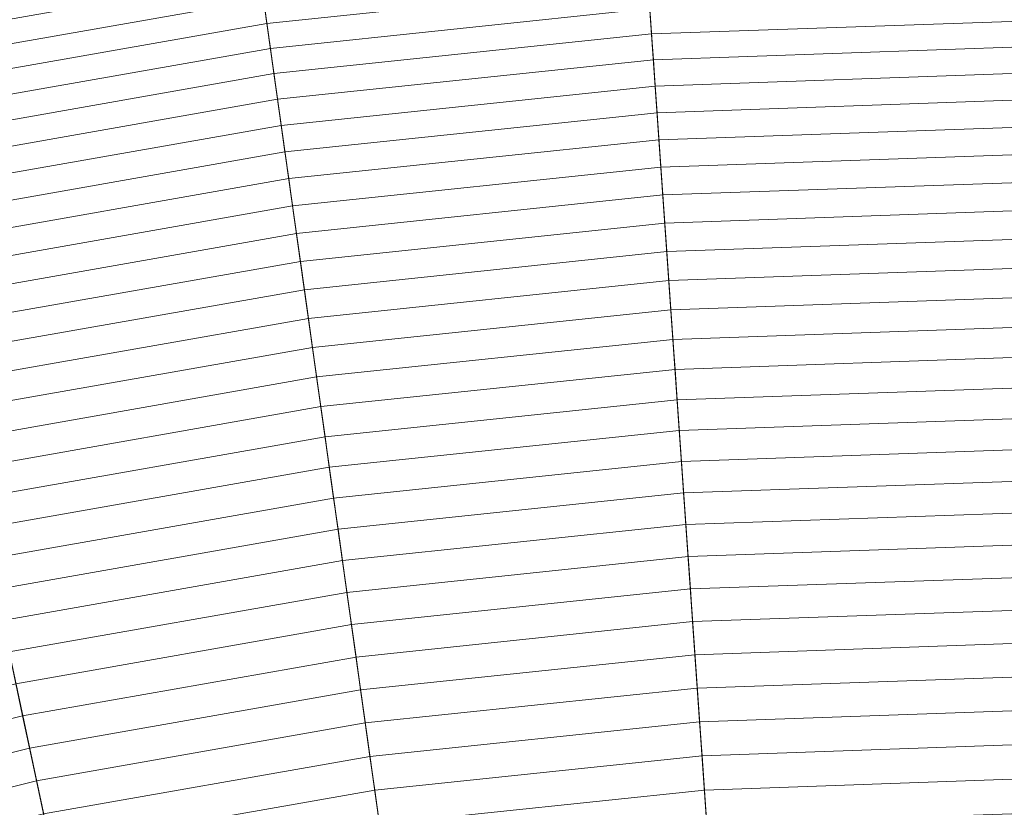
# Model space of a CAD drawing. Header units: centimetres. Extents: x -21.9 to 23.1, y -23 to 22.
# Tile 146 of 191: x -2.7 to 0.5, y 14.8 to 17.4. Entities that reach past the tile are written whole.
import ezdxf

# ---------------------------------------------------------------- set-up
doc = ezdxf.new("R2010")
doc.units = ezdxf.units.CM
doc.header["$LTSCALE"] = 2.54
doc.layers.add('Lucido design-1', color=7, linetype='Continuous')

# ---------------------------------------------------------------- blocks, each defined once
blk = doc.blocks.new('Gruppo-2-1')
at = {"color": 5, "linetype": 'Continuous', "lineweight": 9}
for points in [[(0.5828, 21.98, -1001.3271), (-0.9861, 21.9252, -1001.3271), (-0.2613, 11.5605, -1001.3271), (0.5828, 11.59, -1001.3271)], [(-0.9861, 21.9252, -1001.3271), (-2.5472, 21.7611, -1001.3271), (-1.1012, 11.4722, -1001.3271), (-0.2613, 11.5605, -1001.3271)], [(-2.5472, 21.7611, -1001.3271), (-4.0932, 21.4885, -1001.3271), (-1.933, 11.3256, -1001.3271), (-1.1012, 11.4722, -1001.3271)], [(0.5828, 9.49, -940.4271), (-0.1148, 9.4656, -940.4271), (-0.9591, 21.5391, -940.4271), (0.5828, 21.593, -940.4271)], [(0.5828, 21.593, -1001.3271), (-0.9591, 21.5391, -1001.3271), (-0.2613, 11.5605, -1001.3271), (0.5828, 11.59, -1001.3271)], [(0.5828, 9.49, -940.4271), (-0.1148, 9.4656, -940.4271), (-0.9591, 21.5391, -940.4271), (0.5828, 21.593, -940.4271)], [(-0.1148, 9.4656, -940.4271), (-0.809, 9.3927, -940.4271), (-2.4934, 21.3779, -940.4271), (-0.9591, 21.5391, -940.4271)], [(-0.9591, 21.5391, -1001.3271), (-2.4934, 21.3779, -1001.3271), (-1.1012, 11.4722, -1001.3271), (-0.2613, 11.5605, -1001.3271)], [(-0.1148, 9.4656, -940.4271), (-0.809, 9.3927, -940.4271), (-2.4934, 21.3779, -940.4271), (-0.9591, 21.5391, -940.4271)], [(-4.0932, 21.4885, -1001.3271), (-5.6163, 21.1088, -1001.3271), (-2.7524, 11.1213, -1001.3271), (-1.933, 11.3256, -1001.3271)], [(-0.809, 9.3927, -940.4271), (-1.4964, 9.2715, -940.4271), (-4.0127, 21.11, -940.4271), (-2.4934, 21.3779, -940.4271)], [(-2.4934, 21.3779, -1001.3271), (-4.0127, 21.11, -1001.3271), (-1.933, 11.3256, -1001.3271), (-1.1012, 11.4722, -1001.3271)], [(-0.809, 9.3927, -940.4271), (-1.4964, 9.2715, -940.4271), (-4.0127, 21.11, -940.4271), (-2.4934, 21.3779, -940.4271)], [(0.5828, 11.59, -1010.9271), (-0.2613, 11.5605, -1010.9271), (-0.9303, 21.1284, -1010.9271), (0.5828, 21.1812, -1010.9271)], [(-0.2613, 11.5605, -1010.9271), (-1.1012, 11.4722, -1010.9271), (-2.4361, 20.9701, -1010.9271), (-0.9303, 21.1284, -1010.9271)], [(-1.4964, 9.2715, -940.4271), (-2.1736, 9.1026, -940.4271), (-5.5096, 20.7367, -940.4271), (-4.0127, 21.11, -940.4271)], [(-4.0127, 21.11, -1001.3271), (-5.5096, 20.7367, -1001.3271), (-2.7524, 11.1213, -1001.3271), (-1.933, 11.3256, -1001.3271)], [(-1.4964, 9.2715, -940.4271), (-2.1736, 9.1026, -940.4271), (-5.5096, 20.7367, -940.4271), (-4.0127, 21.11, -940.4271)], [(-1.1012, 11.4722, -1010.9271), (-1.933, 11.3256, -1010.9271), (-3.9271, 20.7072, -1010.9271), (-2.4361, 20.9701, -1010.9271)], [(-2.1736, 9.1026, -940.4271), (-2.8374, 8.8869, -940.4271), (-6.9769, 20.26, -940.4271), (-5.5096, 20.7367, -940.4271)], [(-2.1736, 9.1026, -940.4271), (-2.8374, 8.8869, -940.4271), (-6.9769, 20.26, -940.4271), (-5.5096, 20.7367, -940.4271)], [(-1.933, 11.3256, -1010.9271), (-2.7524, 11.1213, -1010.9271), (-5.3962, 20.3409, -1010.9271), (-3.9271, 20.7072, -1010.9271)], [(-1.963, 17.6043, -929.8726), (-3.2204, 17.3826, -929.8726), (-3.2041, 17.3057, -929.9944), (-1.9521, 17.5264, -929.9944)], [(-0.6822, 17.5795, -930.1154), (-1.941, 17.4472, -930.1154), (-1.9296, 17.3667, -930.2355), (-0.6765, 17.4984, -930.2355)], [(-1.9521, 17.5264, -929.9944), (-3.2041, 17.3057, -929.9944), (-3.1874, 17.2275, -930.1154), (-1.941, 17.4472, -930.1154)], [(-0.6765, 17.4984, -930.2355), (-1.9296, 17.3667, -930.2355), (-1.9181, 17.2849, -930.3547), (-0.6707, 17.416, -930.3547)], [(0.5828, 17.4598, -930.3547), (-0.6707, 17.416, -930.3547), (-0.6649, 17.3322, -930.4729), (0.5828, 17.3758, -930.4729)], [(-1.941, 17.4472, -930.1154), (-3.1874, 17.2275, -930.1154), (-3.1705, 17.1479, -930.2355), (-1.9296, 17.3667, -930.2355)], [(-0.6707, 17.416, -930.3547), (-1.9181, 17.2849, -930.3547), (-1.9065, 17.2017, -930.4729), (-0.6649, 17.3322, -930.4729)], [(-1.9296, 17.3667, -930.2355), (-3.1705, 17.1479, -930.2355), (-3.1534, 17.0671, -930.3547), (-1.9181, 17.2849, -930.3547)], [(0.5828, 17.3758, -930.4729), (-0.6649, 17.3322, -930.4729), (-0.6589, 17.2472, -930.5903), (0.5828, 17.2906, -930.5903)], [(-0.6649, 17.3322, -930.4729), (-1.9065, 17.2017, -930.4729), (-1.8946, 17.1173, -930.5903), (-0.6589, 17.2472, -930.5903)], [(0.5828, 17.2906, -930.5903), (-0.6589, 17.2472, -930.5903), (-0.6529, 17.1608, -930.7066), (0.5828, 17.204, -930.7066)], [(-1.9181, 17.2849, -930.3547), (-3.1534, 17.0671, -930.3547), (-3.1359, 16.985, -930.4729), (-1.9065, 17.2017, -930.4729)], [(-0.6589, 17.2472, -930.5903), (-1.8946, 17.1173, -930.5903), (-1.8825, 17.0316, -930.7066), (-0.6529, 17.1608, -930.7066)], [(-1.9065, 17.2017, -930.4729), (-3.1359, 16.985, -930.4729), (-3.1182, 16.9016, -930.5903), (-1.8946, 17.1173, -930.5903)], [(0.5828, 17.204, -930.7066), (-0.6529, 17.1608, -930.7066), (-0.6468, 17.0732, -930.822), (0.5828, 17.1162, -930.822)], [(-0.6529, 17.1608, -930.7066), (-1.8825, 17.0316, -930.7066), (-1.8703, 16.9446, -930.822), (-0.6468, 17.0732, -930.822)], [(-1.8946, 17.1173, -930.5903), (-3.1182, 16.9016, -930.5903), (-3.1002, 16.8169, -930.7066), (-1.8825, 17.0316, -930.7066)], [(0.5828, 17.1162, -930.822), (-0.6468, 17.0732, -930.822), (-0.6406, 16.9843, -930.9365), (0.5828, 17.0271, -930.9365)], [(-0.6468, 17.0732, -930.822), (-1.8703, 16.9446, -930.822), (-1.8579, 16.8564, -930.9365), (-0.6406, 16.9843, -930.9365)], [(-1.8825, 17.0316, -930.7066), (-3.1002, 16.8169, -930.7066), (-3.0819, 16.731, -930.822), (-1.8703, 16.9446, -930.822)], [(0.5828, 17.0271, -930.9365), (-0.6406, 16.9843, -930.9365), (-0.6343, 16.8942, -931.0499), (0.5828, 16.9367, -931.0499)], [(-0.6406, 16.9843, -930.9365), (-1.8579, 16.8564, -930.9365), (-1.8453, 16.7669, -931.0499), (-0.6343, 16.8942, -931.0499)], [(-1.8703, 16.9446, -930.822), (-3.0819, 16.731, -930.822), (-3.0634, 16.6438, -930.9365), (-1.8579, 16.8564, -930.9365)], [(0.5828, 16.9367, -931.0499), (-0.6343, 16.8942, -931.0499), (-0.6279, 16.8028, -931.1623), (0.5828, 16.8451, -931.1623)], [(-0.6343, 16.8942, -931.0499), (-1.8453, 16.7669, -931.0499), (-1.8326, 16.6762, -931.1623), (-0.6279, 16.8028, -931.1623)], [(-1.8579, 16.8564, -930.9365), (-3.0634, 16.6438, -930.9365), (-3.0446, 16.5554, -931.0499), (-1.8453, 16.7669, -931.0499)], [(0.5828, 16.8451, -931.1623), (-0.6279, 16.8028, -931.1623), (-0.6214, 16.7101, -931.2737), (0.5828, 16.7522, -931.2737)], [(-0.6279, 16.8028, -931.1623), (-1.8326, 16.6762, -931.1623), (-1.8197, 16.5842, -931.2737), (-0.6214, 16.7101, -931.2737)], [(-1.8453, 16.7669, -931.0499), (-3.0446, 16.5554, -931.0499), (-3.0256, 16.4658, -931.1623), (-1.8326, 16.6762, -931.1623)], [(0.5828, 16.7522, -931.2737), (-0.6214, 16.7101, -931.2737), (-0.6148, 16.6163, -931.3841), (0.5828, 16.6581, -931.3841)], [(-0.6214, 16.7101, -931.2737), (-1.8197, 16.5842, -931.2737), (-1.8066, 16.491, -931.3841), (-0.6148, 16.6163, -931.3841)], [(-1.8326, 16.6762, -931.1623), (-3.0256, 16.4658, -931.1623), (-3.0062, 16.375, -931.2737), (-1.8197, 16.5842, -931.2737)], [(0.5828, 16.6581, -931.3841), (-0.6148, 16.6163, -931.3841), (-0.6082, 16.5212, -931.4934), (0.5828, 16.5628, -931.4934)], [(-0.6148, 16.6163, -931.3841), (-1.8066, 16.491, -931.3841), (-1.7933, 16.3966, -931.4934), (-0.6082, 16.5212, -931.4934)], [(-1.8197, 16.5842, -931.2737), (-3.0062, 16.375, -931.2737), (-2.9867, 16.2829, -931.3841), (-1.8066, 16.491, -931.3841)], [(0.5828, 16.5628, -931.4934), (-0.6082, 16.5212, -931.4934), (-0.6014, 16.4249, -931.6017), (0.5828, 16.4663, -931.6017)], [(-0.6082, 16.5212, -931.4934), (-1.7933, 16.3966, -931.4934), (-1.7799, 16.3011, -931.6017), (-0.6014, 16.4249, -931.6017)], [(-1.8066, 16.491, -931.3841), (-2.9867, 16.2829, -931.3841), (-2.9669, 16.1897, -931.4934), (-1.7933, 16.3966, -931.4934)], [(0.5828, 16.4663, -931.6017), (-0.6014, 16.4249, -931.6017), (-0.5946, 16.3275, -931.7088), (0.5828, 16.3686, -931.7088)], [(-0.6014, 16.4249, -931.6017), (-1.7799, 16.3011, -931.6017), (-1.7663, 16.2043, -931.7088), (-0.5946, 16.3275, -931.7088)], [(-1.7933, 16.3966, -931.4934), (-2.9669, 16.1897, -931.4934), (-2.9468, 16.0953, -931.6017), (-1.7799, 16.3011, -931.6017)], [(0.5828, 16.3686, -931.7088), (-0.5946, 16.3275, -931.7088), (-0.5877, 16.2288, -931.8149), (0.5828, 16.2697, -931.8149)], [(-0.5946, 16.3275, -931.7088), (-1.7663, 16.2043, -931.7088), (-1.7525, 16.1064, -931.8149), (-0.5877, 16.2288, -931.8149)], [(-1.7799, 16.3011, -931.6017), (-2.9468, 16.0953, -931.6017), (-2.9265, 15.9997, -931.7088), (-1.7663, 16.2043, -931.7088)], [(0.5828, 16.2697, -931.8149), (-0.5877, 16.2288, -931.8149), (-0.5808, 16.129, -931.9199), (0.5828, 16.1696, -931.9199)], [(-0.5877, 16.2288, -931.8149), (-1.7525, 16.1064, -931.8149), (-1.7386, 16.0073, -931.9199), (-0.5808, 16.129, -931.9199)], [(-1.7663, 16.2043, -931.7088), (-2.9265, 15.9997, -931.7088), (-2.9059, 15.903, -931.8149), (-1.7525, 16.1064, -931.8149)], [(0.5828, 16.1696, -931.9199), (-0.5808, 16.129, -931.9199), (-0.5737, 16.028, -932.0238), (0.5828, 16.0684, -932.0238)], [(-0.5808, 16.129, -931.9199), (-1.7386, 16.0073, -931.9199), (-1.7245, 15.9071, -932.0238), (-0.5737, 16.028, -932.0238)], [(-1.7525, 16.1064, -931.8149), (-2.9059, 15.903, -931.8149), (-2.8851, 15.8052, -931.9199), (-1.7386, 16.0073, -931.9199)], [(0.5828, 16.0684, -932.0238), (-0.5737, 16.028, -932.0238), (-0.5666, 15.9259, -932.1265), (0.5828, 15.9661, -932.1265)], [(-0.5737, 16.028, -932.0238), (-1.7245, 15.9071, -932.0238), (-1.7103, 15.8057, -932.1265), (-0.5666, 15.9259, -932.1265)], [(-1.7386, 16.0073, -931.9199), (-2.8851, 15.8052, -931.9199), (-2.8641, 15.7062, -932.0238), (-1.7245, 15.9071, -932.0238)], [(0.5828, 15.9661, -932.1265), (-0.5666, 15.9259, -932.1265), (-0.5593, 15.8228, -932.2283), (0.5828, 15.8627, -932.2283)], [(-1.7245, 15.9071, -932.0238), (-2.8641, 15.7062, -932.0238), (-2.8428, 15.606, -932.1265), (-1.7103, 15.8057, -932.1265)], [(-0.5666, 15.9259, -932.1265), (-1.7103, 15.8057, -932.1265), (-1.6959, 15.7034, -932.2283), (-0.5593, 15.8228, -932.2283)], [(0.5828, 15.8627, -932.2283), (-0.5593, 15.8228, -932.2283), (-0.552, 15.7185, -932.3287), (0.5828, 15.7581, -932.3287)], [(-1.7103, 15.8057, -932.1265), (-2.8428, 15.606, -932.1265), (-2.8213, 15.5049, -932.2283), (-1.6959, 15.7034, -932.2283)], [(-0.5593, 15.8228, -932.2283), (-1.6959, 15.7034, -932.2283), (-1.6813, 15.5998, -932.3287), (-0.552, 15.7185, -932.3287)], [(0.5828, 15.7581, -932.3287), (-0.552, 15.7185, -932.3287), (-0.5447, 15.613, -932.428), (0.5828, 15.6524, -932.428)], [(-0.552, 15.7185, -932.3287), (-1.6813, 15.5998, -932.3287), (-1.6666, 15.4951, -932.428), (-0.5447, 15.613, -932.428)], [(-1.6959, 15.7034, -932.2283), (-2.8213, 15.5049, -932.2283), (-2.7996, 15.4026, -932.3287), (-1.6813, 15.5998, -932.3287)], [(0.5828, 15.6524, -932.428), (-0.5447, 15.613, -932.428), (-0.5372, 15.5065, -932.5261), (0.5828, 15.5456, -932.5261)], [(-0.5447, 15.613, -932.428), (-1.6666, 15.4951, -932.428), (-1.6517, 15.3893, -932.5261), (-0.5372, 15.5065, -932.5261)], [(-1.6813, 15.5998, -932.3287), (-2.7996, 15.4026, -932.3287), (-2.7776, 15.2992, -932.428), (-1.6666, 15.4951, -932.428)], [(0.5828, 15.5456, -932.5261), (-0.5372, 15.5065, -932.5261), (-0.5297, 15.3989, -932.623), (0.5828, 15.4377, -932.623)], [(-1.6666, 15.4951, -932.428), (-2.7776, 15.2992, -932.428), (-2.7554, 15.1947, -932.5261), (-1.6517, 15.3893, -932.5261)], [(-0.5372, 15.5065, -932.5261), (-1.6517, 15.3893, -932.5261), (-1.6367, 15.2825, -932.623), (-0.5297, 15.3989, -932.623)], [(0.5828, 15.4377, -932.623), (-0.5297, 15.3989, -932.623), (-0.5221, 15.2902, -932.7187), (0.5828, 15.3288, -932.7187)], [(-1.6517, 15.3893, -932.5261), (-2.7554, 15.1947, -932.5261), (-2.733, 15.0892, -932.623), (-1.6367, 15.2825, -932.623)], [(-0.5297, 15.3989, -932.623), (-1.6367, 15.2825, -932.623), (-1.6216, 15.1746, -932.7187), (-0.5221, 15.2902, -932.7187)], [(0.5828, 15.3288, -932.7187), (-0.5221, 15.2902, -932.7187), (-0.5144, 15.1805, -932.8132), (0.5828, 15.2188, -932.8132)], [(-0.5221, 15.2902, -932.7187), (-1.6216, 15.1746, -932.7187), (-1.6063, 15.0657, -932.8132), (-0.5144, 15.1805, -932.8132)], [(-1.6367, 15.2825, -932.623), (-2.733, 15.0892, -932.623), (-2.7103, 14.9827, -932.7187), (-1.6216, 15.1746, -932.7187)], [(0.5828, 15.2188, -932.8132), (-0.5144, 15.1805, -932.8132), (-0.5067, 15.0697, -932.9065), (0.5828, 15.1077, -932.9065)], [(-2.7554, 15.1947, -932.5261), (-3.8428, 14.9236, -932.5261), (-3.813, 14.8199, -932.623), (-2.733, 15.0892, -932.623)], [(-1.6216, 15.1746, -932.7187), (-2.7103, 14.9827, -932.7187), (-2.6874, 14.8751, -932.8132), (-1.6063, 15.0657, -932.8132)], [(-0.5144, 15.1805, -932.8132), (-1.6063, 15.0657, -932.8132), (-1.5908, 14.9558, -932.9065), (-0.5067, 15.0697, -932.9065)], [(-2.733, 15.0892, -932.623), (-3.813, 14.8199, -932.623), (-3.783, 14.7152, -932.7187), (-2.7103, 14.9827, -932.7187)], [(0.5828, 15.1077, -932.9065), (-0.5067, 15.0697, -932.9065), (-0.4989, 14.9579, -932.9985), (0.5828, 14.9957, -932.9985)], [(-1.6063, 15.0657, -932.8132), (-2.6874, 14.8751, -932.8132), (-2.6643, 14.7665, -932.9065), (-1.5908, 14.9558, -932.9065)], [(-0.5067, 15.0697, -932.9065), (-1.5908, 14.9558, -932.9065), (-1.5752, 14.8448, -932.9985), (-0.4989, 14.9579, -932.9985)], [(0.5828, 14.9957, -932.9985), (-0.4989, 14.9579, -932.9985), (-0.491, 14.8451, -933.0893), (0.5828, 14.8826, -933.0893)], [(-2.7103, 14.9827, -932.7187), (-3.783, 14.7152, -932.7187), (-3.7527, 14.6095, -932.8132), (-2.6874, 14.8751, -932.8132)], [(-1.5908, 14.9558, -932.9065), (-2.6643, 14.7665, -932.9065), (-2.6411, 14.6568, -932.9985), (-1.5752, 14.8448, -932.9985)], [(-0.4989, 14.9579, -932.9985), (-1.5752, 14.8448, -932.9985), (-1.5595, 14.7328, -933.0893), (-0.491, 14.8451, -933.0893)], [(-2.6874, 14.8751, -932.8132), (-3.7527, 14.6095, -932.8132), (-3.7221, 14.5027, -932.9065), (-2.6643, 14.7665, -932.9065)], [(0.5828, 14.8826, -933.0893), (-0.491, 14.8451, -933.0893), (-0.483, 14.7313, -933.1788), (0.5828, 14.7685, -933.1788)], [(-1.5752, 14.8448, -932.9985), (-2.6411, 14.6568, -932.9985), (-2.6175, 14.5462, -933.0893), (-1.5595, 14.7328, -933.0893)], [(-0.491, 14.8451, -933.0893), (-1.5595, 14.7328, -933.0893), (-1.5436, 14.6198, -933.1788), (-0.483, 14.7313, -933.1788)]]:
    blk.add_3dface(points, dxfattribs=at)

msp = doc.modelspace()

# ---------------------------------------------------------------- block references
at = {"layer": 'Lucido design-1', "color": 5, "true_color": 0x0000ff}
msp.add_blockref('Gruppo-2-1', (0, 0), dxfattribs=at)

doc.saveas('drawing.dxf')
